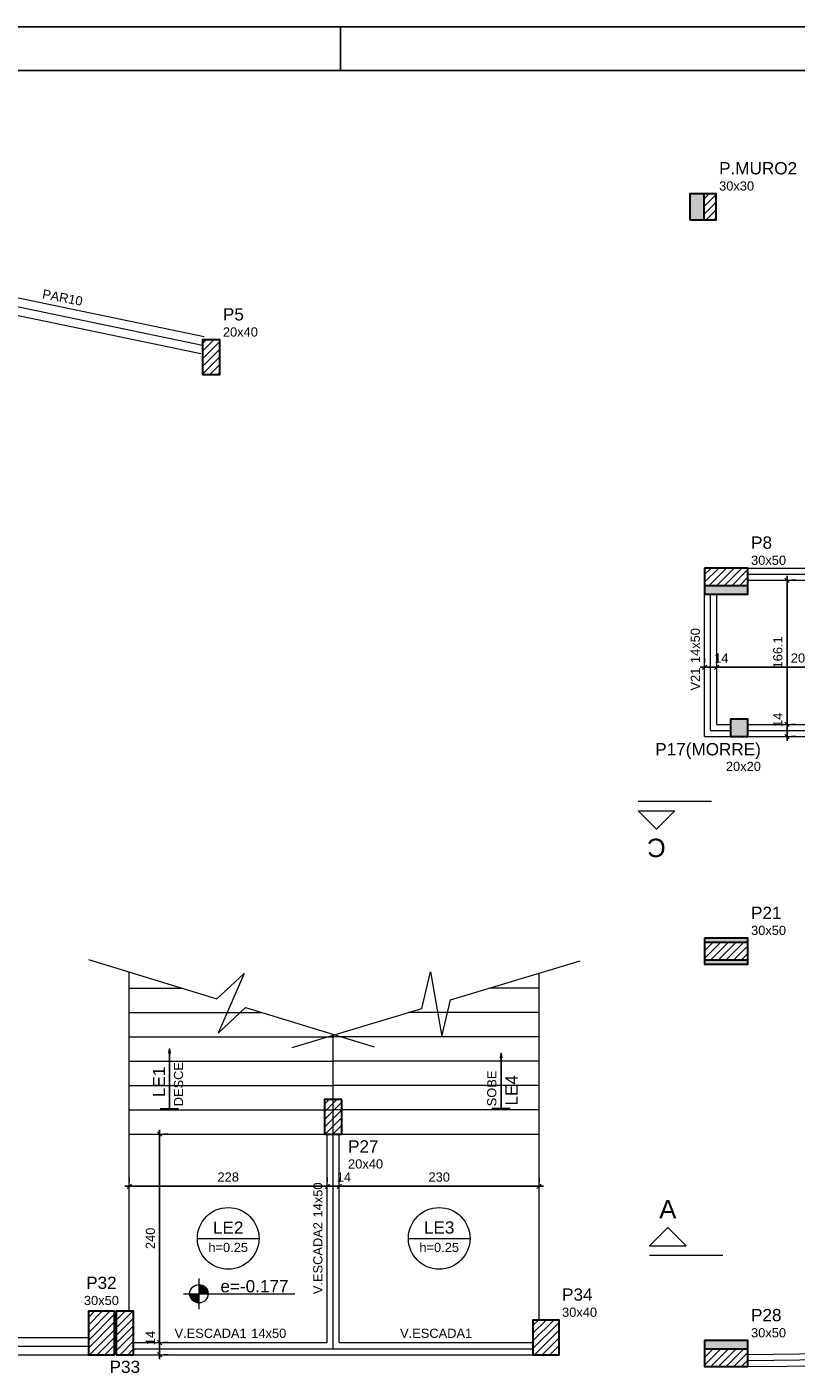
# Model space of a CAD drawing. Header units: millimetres. Extents: x 10 to 1250, y -62 to 528.
# Tile 101 of 193: x 63 to 80, y 162 to 193. Entities that reach past the tile are written whole.
import ezdxf

# ---------------------------------------------------------------- set-up
doc = ezdxf.new("R2010")
doc.units = ezdxf.units.MM
doc.header["$LTSCALE"] = 0.05
doc.linetypes.add('DOT', pattern=[6.35, 0, -6.35])
for name, color, linetype, lineweight in [('FO-Cortes', 9, 'Continuous', 5), ('FO-Cotas', 5, 'Continuous', 5), ('FO-Eixos', 5, 'Continuous', 5), ('FO-Hachura pilar que morre', 106, 'Continuous', 5), ('FO-Hachura pilar que passa', 19, 'Continuous', 5), ('FO-Hachuras das lajes', 1, 'Continuous', 20), ('FO-Pilares', 4, 'Continuous', 30), ('FO-Textos das lajes', 3, 'Continuous', 20), ('FO-Textos das vigas', 7, 'Continuous', 5), ('FO-Textos dos pilares', 7, 'Continuous', 5), ('FO-Vigas', 7, 'Continuous', 5)]:
    doc.layers.add(name, color=color, linetype=linetype, lineweight=lineweight)
doc.layers.add('FOLHA_PADRÃO', color=7, linetype='Continuous')
doc.styles.add('Arial', font='arial.ttf')
doc.styles.get("Standard").update_dxf_attribs({"font": 'arial.ttf'})
doc.dimstyles.get("Standard").update_dxf_attribs({"dimtxt": 0.18, "dimasz": 0.18, "dimexe": 0.18, "dimexo": 0.0625, "dimgap": 0.1, "dimtad": 1, "dimzin": 0, "dimdsep": 46, "dimtxsty": 'Standard', "dimblk": 'OBLIQUE', "dimcen": 0.1, "dimadec": 0, "dimazin": 0, "dimtfac": 1, "dimtofl": 0, "dimtmove": 0, "dimatfit": 3, "dimldrblk": 'OBLIQUE', "dimfxl": 1, "dimtolj": 1, "dimtzin": 0, "dimarcsym": 1})
doc.dimstyles.new('UM_50.000000', dxfattribs={"dimtxt": 0.18, "dimasz": 0.1, "dimexe": 0.1, "dimexo": 0.2, "dimgap": 0.1, "dimtad": 1, "dimdec": 1, "dimlfac": 50, "dimzin": 0, "dimdsep": 46, "dimtxsty": 'Standard', "dimblk": 'OBLIQUE', "dimcen": 0.09, "dimdle": 0.1, "dimadec": 1, "dimazin": 2, "dimtfac": 1, "dimtdec": 1, "dimtofl": 0, "dimtmove": 0, "dimatfit": 3, "dimldrblk": 'OBLIQUE', "dimfxl": 1, "dimtolj": 1, "dimarcsym": 1})
pattern_1 = [(45, (51.72355, 266.28175), (-0.08838835, 0.08838835), [])]
pattern_2 = [(45, (-0.05173, 336.04575), (-0.08838835, 0.08838835), [])]

# ---------------------------------------------------------------- blocks, each defined once
blk = doc.blocks.new('A1EST. 1500')
at = {"layer": 'FOLHA_PADRÃO', "color": 1, "linetype": 'Continuous'}
for p, q in [((150.008, 59.4), (0, 59.4)), ((59.5, 59.4), (59.5, 58.4))]:
    blk.add_line(p, q, dxfattribs=at)
at = {"layer": 'FOLHA_PADRÃO', "color": 6, "linetype": 'Continuous'}
blk.add_lwpolyline([(149, 58.4), (149, 1), (1, 1), (1, 58.4), (149, 58.4)], dxfattribs=at)
blk = doc.blocks.new('_Oblique')
at = {"color": 0, "linetype": 'ByBlock', "lineweight": -2}
blk.add_line((-0.5, -0.5), (0.5, 0.5), dxfattribs=at)
blk = doc.blocks.new('*D392')
at = {"layer": 'Defpoints', "color": 0, "transparency": 16777216}
for p in [(78.2, 177.84), (78.48, 177.84), (78.48, 177.84)]:
    blk.add_point(p, dxfattribs=at)
at = {"layer": 'FO-Cotas', "color": 0, "lineweight": -2, "transparency": 16777216}
for p, q in [((78.2, 178.04), (78.2, 177.94)), ((78.48, 178.04), (78.48, 177.94)), ((78.1, 177.84), (78.58, 177.84))]:
    blk.add_line(p, q, dxfattribs=at)
at = {"layer": 'FO-Cotas', "color": 0, "lineweight": -2, "transparency": 16777216, "xscale": 0.1, "yscale": 0.1, "zscale": 0.1, "rotation": 180}
blk.add_blockref('_Oblique', (78.2, 177.84), dxfattribs=at)
at = {"layer": 'FO-Cotas', "color": 0, "lineweight": -2, "transparency": 16777216, "xscale": 0.1, "yscale": 0.1, "zscale": 0.1}
blk.add_blockref('_Oblique', (78.48, 177.84), dxfattribs=at)
at = {"layer": 'FO-Cotas', "transparency": 16777216, "insert": (78.586, 178.052), "char_height": 0.2118, "attachment_point": 5, "rotation": 0.0057, "style": 'Arial'}
blk.add_mtext('\\A1;14', dxfattribs=at)
blk = doc.blocks.new('*D393')
at = {"layer": 'Defpoints', "color": 0, "transparency": 16777216}
for p in [(78.48, 177.84), (82.635, 177.84), (82.635, 177.84)]:
    blk.add_point(p, dxfattribs=at)
at = {"layer": 'FO-Cotas', "color": 0, "lineweight": -2, "transparency": 16777216}
for p, q in [((78.48, 178.04), (78.48, 177.94)), ((82.635, 178.04), (82.635, 177.94)), ((78.38, 177.84), (82.735, 177.84))]:
    blk.add_line(p, q, dxfattribs=at)
at = {"layer": 'FO-Cotas', "color": 0, "lineweight": -2, "transparency": 16777216, "xscale": 0.1, "yscale": 0.1, "zscale": 0.1, "rotation": 180}
blk.add_blockref('_Oblique', (78.48, 177.84), dxfattribs=at)
at = {"layer": 'FO-Cotas', "color": 0, "lineweight": -2, "transparency": 16777216, "xscale": 0.1, "yscale": 0.1, "zscale": 0.1}
blk.add_blockref('_Oblique', (82.635, 177.84), dxfattribs=at)
at = {"layer": 'FO-Cotas', "transparency": 16777216, "insert": (80.557, 178.052), "char_height": 0.2118, "attachment_point": 5, "rotation": 0.0057, "style": 'Arial'}
blk.add_mtext('\\A1;207.8', dxfattribs=at)
blk = doc.blocks.new('*D328')
at = {"layer": 'Defpoints', "color": 0, "transparency": 16777216}
for p in [(80.1, 176.522), (80.1, 176.522), (80.1, 176.242)]:
    blk.add_point(p, dxfattribs=at)
at = {"layer": 'FO-Cotas', "color": 0, "lineweight": -2, "transparency": 16777216}
for p, q in [((80.1, 176.142), (80.1, 176.622)), ((80.3, 176.522), (80.2, 176.522)), ((80.3, 176.242), (80.2, 176.242))]:
    blk.add_line(p, q, dxfattribs=at)
at = {"layer": 'FO-Cotas', "color": 0, "lineweight": -2, "transparency": 16777216, "xscale": 0.1, "yscale": 0.1, "zscale": 0.1}
for p, rotation in [((80.1, 176.522), 90), ((80.1, 176.242), 270)]:
    blk.add_blockref('_Oblique', p, dxfattribs=dict(at, rotation=rotation))
at = {"layer": 'FO-Cotas', "transparency": 16777216, "insert": (79.888, 176.628), "char_height": 0.2118, "attachment_point": 5, "rotation": 90, "style": 'Arial'}
blk.add_mtext('\\A1;14', dxfattribs=at)
blk = doc.blocks.new('*D329')
at = {"layer": 'Defpoints', "color": 0, "transparency": 16777216}
for p in [(80.1, 179.843), (80.1, 179.843), (80.1, 176.522)]:
    blk.add_point(p, dxfattribs=at)
at = {"layer": 'FO-Cotas', "color": 0, "lineweight": -2, "transparency": 16777216}
for p, q in [((80.1, 176.422), (80.1, 179.943)), ((80.3, 179.843), (80.2, 179.843)), ((80.3, 176.522), (80.2, 176.522))]:
    blk.add_line(p, q, dxfattribs=at)
at = {"layer": 'FO-Cotas', "color": 0, "lineweight": -2, "transparency": 16777216, "xscale": 0.1, "yscale": 0.1, "zscale": 0.1}
for p, rotation in [((80.1, 179.843), 90), ((80.1, 176.522), 270)]:
    blk.add_blockref('_Oblique', p, dxfattribs=dict(at, rotation=rotation))
at = {"layer": 'FO-Cotas', "transparency": 16777216, "insert": (79.888, 178.183), "char_height": 0.2118, "attachment_point": 5, "rotation": 90, "style": 'Arial'}
blk.add_mtext('\\A1;166.1', dxfattribs=at)
blk = doc.blocks.new('*D406')
at = {"layer": 'Defpoints', "color": 0, "transparency": 16777216}
for p in [(64.947, 165.888), (69.507, 165.888), (69.507, 165.888)]:
    blk.add_point(p, dxfattribs=at)
at = {"layer": 'FO-Cotas', "color": 0, "lineweight": -2, "transparency": 16777216}
for p, q in [((64.847, 165.888), (69.607, 165.888)), ((64.947, 166.088), (64.947, 165.988)), ((69.507, 166.088), (69.507, 165.988))]:
    blk.add_line(p, q, dxfattribs=at)
at = {"layer": 'FO-Cotas', "color": 0, "lineweight": -2, "transparency": 16777216, "xscale": 0.1, "yscale": 0.1, "zscale": 0.1, "rotation": 180}
blk.add_blockref('_Oblique', (64.947, 165.888), dxfattribs=at)
at = {"layer": 'FO-Cotas', "color": 0, "lineweight": -2, "transparency": 16777216, "xscale": 0.1, "yscale": 0.1, "zscale": 0.1}
blk.add_blockref('_Oblique', (69.507, 165.888), dxfattribs=at)
at = {"layer": 'FO-Cotas', "transparency": 16777216, "insert": (67.227, 166.1), "char_height": 0.2118, "attachment_point": 5, "rotation": 0.0057, "style": 'Arial'}
blk.add_mtext('\\A1;228', dxfattribs=at)
blk = doc.blocks.new('*D407')
at = {"layer": 'Defpoints', "color": 0, "transparency": 16777216}
for p in [(69.507, 165.888), (69.787, 165.888), (69.787, 165.888)]:
    blk.add_point(p, dxfattribs=at)
at = {"layer": 'FO-Cotas', "color": 0, "lineweight": -2, "transparency": 16777216}
for p, q in [((69.407, 165.888), (69.887, 165.888)), ((69.507, 166.088), (69.507, 165.988)), ((69.787, 166.088), (69.787, 165.988))]:
    blk.add_line(p, q, dxfattribs=at)
at = {"layer": 'FO-Cotas', "color": 0, "lineweight": -2, "transparency": 16777216, "xscale": 0.1, "yscale": 0.1, "zscale": 0.1, "rotation": 180}
blk.add_blockref('_Oblique', (69.507, 165.888), dxfattribs=at)
at = {"layer": 'FO-Cotas', "color": 0, "lineweight": -2, "transparency": 16777216, "xscale": 0.1, "yscale": 0.1, "zscale": 0.1}
blk.add_blockref('_Oblique', (69.787, 165.888), dxfattribs=at)
at = {"layer": 'FO-Cotas', "transparency": 16777216, "insert": (69.892, 166.1), "char_height": 0.2118, "attachment_point": 5, "rotation": 0.0057, "style": 'Arial'}
blk.add_mtext('\\A1;14', dxfattribs=at)
blk = doc.blocks.new('*D408')
at = {"layer": 'Defpoints', "color": 0, "transparency": 16777216}
for p in [(69.787, 165.888), (74.387, 165.888), (74.387, 165.888)]:
    blk.add_point(p, dxfattribs=at)
at = {"layer": 'FO-Cotas', "color": 0, "lineweight": -2, "transparency": 16777216}
for p, q in [((69.687, 165.888), (74.487, 165.888)), ((69.787, 166.088), (69.787, 165.988)), ((74.387, 166.088), (74.387, 165.988))]:
    blk.add_line(p, q, dxfattribs=at)
at = {"layer": 'FO-Cotas', "color": 0, "lineweight": -2, "transparency": 16777216, "xscale": 0.1, "yscale": 0.1, "zscale": 0.1, "rotation": 180}
blk.add_blockref('_Oblique', (69.787, 165.888), dxfattribs=at)
at = {"layer": 'FO-Cotas', "color": 0, "lineweight": -2, "transparency": 16777216, "xscale": 0.1, "yscale": 0.1, "zscale": 0.1}
blk.add_blockref('_Oblique', (74.387, 165.888), dxfattribs=at)
at = {"layer": 'FO-Cotas', "transparency": 16777216, "insert": (72.087, 166.1), "char_height": 0.2118, "attachment_point": 5, "rotation": 0.0057, "style": 'Arial'}
blk.add_mtext('\\A1;230', dxfattribs=at)
blk = doc.blocks.new('*D410')
at = {"layer": 'Defpoints', "color": 0, "transparency": 16777216}
for p in [(65.647, 162.288), (65.647, 162.288), (65.647, 162.008)]:
    blk.add_point(p, dxfattribs=at)
at = {"layer": 'FO-Cotas', "color": 0, "lineweight": -2, "transparency": 16777216}
for p, q in [((65.647, 161.908), (65.647, 162.388)), ((65.847, 162.288), (65.747, 162.288)), ((65.847, 162.008), (65.747, 162.008))]:
    blk.add_line(p, q, dxfattribs=at)
at = {"layer": 'FO-Cotas', "color": 0, "lineweight": -2, "transparency": 16777216, "xscale": 0.1, "yscale": 0.1, "zscale": 0.1}
for p, rotation in [((65.647, 162.288), 90), ((65.647, 162.008), 270)]:
    blk.add_blockref('_Oblique', p, dxfattribs=dict(at, rotation=rotation))
at = {"layer": 'FO-Cotas', "transparency": 16777216, "insert": (65.435, 162.394), "char_height": 0.2118, "attachment_point": 5, "rotation": 90, "style": 'Arial'}
blk.add_mtext('\\A1;14', dxfattribs=at)
blk = doc.blocks.new('*D411')
at = {"layer": 'Defpoints', "color": 0, "transparency": 16777216}
for p in [(65.647, 167.088), (65.647, 167.088), (65.647, 162.288)]:
    blk.add_point(p, dxfattribs=at)
at = {"layer": 'FO-Cotas', "color": 0, "lineweight": -2, "transparency": 16777216}
for p, q in [((65.647, 162.188), (65.647, 167.188)), ((65.847, 167.088), (65.747, 167.088)), ((65.847, 162.288), (65.747, 162.288))]:
    blk.add_line(p, q, dxfattribs=at)
at = {"layer": 'FO-Cotas', "color": 0, "lineweight": -2, "transparency": 16777216, "xscale": 0.1, "yscale": 0.1, "zscale": 0.1}
for p, rotation in [((65.647, 167.088), 90), ((65.647, 162.288), 270)]:
    blk.add_blockref('_Oblique', p, dxfattribs=dict(at, rotation=rotation))
at = {"layer": 'FO-Cotas', "transparency": 16777216, "insert": (65.435, 164.688), "char_height": 0.2118, "attachment_point": 5, "rotation": 90, "style": 'Arial'}
blk.add_mtext('\\A1;240', dxfattribs=at)

msp = doc.modelspace()

# ---------------------------------------------------------------- hatches: boundary and pattern name
at = {"layer": 'FO-Hachura pilar que morre', "linetype": 'Continuous'}
for points in [[(78.1834, 188.7434), (77.8636, 188.7434), (77.8636, 188.1436), (78.1834, 188.1436), (78.1834, 188.7434)], [(78.7996, 176.2424), (78.9996, 176.2424), (79.1996, 176.2424), (79.1996, 176.4424), (79.1996, 176.6424), (78.9996, 176.6424), (78.7996, 176.6424), (78.7996, 176.4424)], [(79.1996, 162.3352), (78.1996, 162.3352), (78.1996, 162.1352), (79.1996, 162.1352), (79.1996, 162.3352)]]:
    msp.add_hatch(color=256, dxfattribs=at).paths.add_polyline_path(points)
h = msp.add_hatch(color=256, dxfattribs=at)
h.paths.add_polyline_path([(78.1996, 180.1234), (78.1996, 179.8234), (78.1996, 179.5234), (78.6996, 179.5234), (79.1996, 179.5234), (79.1996, 179.8234), (79.1996, 180.1234), (78.6996, 180.1234)])
h.paths.add_polyline_path([(78.1996, 180.1234), (78.1996, 179.9234), (78.1996, 179.7234), (78.6996, 179.7234), (79.1996, 179.7234), (79.1996, 179.9234), (79.1996, 180.1234), (78.6996, 180.1234)], flags=0)
h = msp.add_hatch(color=256, dxfattribs=at)
h.paths.add_polyline_path([(78.1996, 171.6014), (78.1996, 171.3014), (78.1996, 171.0014), (78.6996, 171.0014), (79.1996, 171.0014), (79.1996, 171.3014), (79.1996, 171.6014), (78.6996, 171.6014)])
h.paths.add_polyline_path([(78.1996, 171.5014), (78.1996, 171.3014), (78.1996, 171.1014), (78.6996, 171.1014), (79.1996, 171.1014), (79.1996, 171.3014), (79.1996, 171.5014), (78.6996, 171.5014)], flags=0)
at = {"layer": 'FO-Hachura pilar que passa', "linetype": 'Continuous'}
h = msp.add_hatch(dxfattribs=at)
h.set_pattern_fill('ANSI31', color=256, style=0)
h.set_pattern_definition(pattern_1)
h.paths.add_polyline_path([(78.4634, 188.7434), (78.1834, 188.7434), (78.1834, 188.1436), (78.4634, 188.1436), (78.4634, 188.7434)])
h = msp.add_hatch(dxfattribs=at)
h.set_pattern_fill('ANSI31', color=256, style=0)
h.set_pattern_definition(pattern_2)
h.paths.add_polyline_path([(66.6346, 184.5804), (66.8346, 184.5804), (67.0346, 184.5804), (67.0346, 184.9804), (67.0346, 185.3804), (66.8346, 185.3804), (66.6346, 185.3804), (66.6346, 184.9804)])
h = msp.add_hatch(dxfattribs=at)
h.set_pattern_fill('ANSI31', color=256, style=0)
h.set_pattern_definition(pattern_1)
h.paths.add_polyline_path([(78.1996, 180.1234), (78.1996, 179.9234), (78.1996, 179.7234), (78.6996, 179.7234), (79.1996, 179.7234), (79.1996, 179.9234), (79.1996, 180.1234), (78.6996, 180.1234)])
h = msp.add_hatch(dxfattribs=at)
h.set_pattern_fill('ANSI31', color=256, style=0)
h.set_pattern_definition(pattern_1)
h.paths.add_polyline_path([(78.1996, 171.5014), (78.1996, 171.3014), (78.1996, 171.1014), (78.6996, 171.1014), (79.1996, 171.1014), (79.1996, 171.3014), (79.1996, 171.5014), (78.6996, 171.5014)])
h = msp.add_hatch(dxfattribs=at)
h.set_pattern_fill('ANSI31', color=256, style=0)
h.set_pattern_definition(pattern_2)
h.paths.add_polyline_path([(69.8466, 167.8882), (69.6466, 167.8882), (69.4466, 167.8882), (69.4466, 167.4882), (69.4466, 167.0882), (69.6466, 167.0882), (69.8466, 167.0882), (69.8466, 167.4882)])
h = msp.add_hatch(dxfattribs=at)
h.set_pattern_fill('ANSI31', color=256, style=0)
h.set_pattern_definition(pattern_2)
h.paths.add_polyline_path([(64.6066, 163.0082), (64.3066, 163.0082), (64.0066, 163.0082), (64.0066, 162.5082), (64.0066, 162.0082), (64.3066, 162.0082), (64.6066, 162.0082), (64.6066, 162.5082)])
h = msp.add_hatch(dxfattribs=at)
h.set_pattern_fill('ANSI31', color=256, style=0)
h.set_pattern_definition(pattern_2)
h.paths.add_polyline_path([(64.6466, 162.0082), (64.8466, 162.0082), (65.0466, 162.0082), (65.0466, 162.5082), (65.0466, 163.0082), (64.8466, 163.0082), (64.6466, 163.0082), (64.6466, 162.5082)])
h = msp.add_hatch(dxfattribs=at)
h.set_pattern_fill('ANSI31', color=256, style=0)
h.set_pattern_definition(pattern_2)
h.paths.add_polyline_path([(74.2466, 162.0082), (74.5466, 162.0082), (74.8466, 162.0082), (74.8466, 162.4082), (74.8466, 162.8082), (74.5466, 162.8082), (74.2466, 162.8082), (74.2466, 162.4082)])
h = msp.add_hatch(dxfattribs=at)
h.set_pattern_fill('ANSI31', color=256, style=0)
h.set_pattern_definition(pattern_1)
h.paths.add_polyline_path([(79.1996, 162.1352), (78.1996, 162.1352), (78.1996, 161.7354), (79.1996, 161.7354), (79.1996, 162.1352)])
at = {"layer": 'FO-Textos das lajes', "linetype": 'Continuous'}
for points in [[(66.5537, 163.413), (66.3419, 163.413), (66.3492, 163.3582), (66.3703, 163.3071), (66.404, 163.2632), (66.4478, 163.2296), (66.4989, 163.2084), (66.5537, 163.2012), (66.5537, 163.413)], [(66.5537, 163.413), (66.7655, 163.413), (66.7583, 163.4678), (66.7372, 163.5189), (66.7035, 163.5628), (66.6596, 163.5964), (66.6086, 163.6176), (66.5537, 163.6248), (66.5537, 163.413)]]:
    msp.add_hatch(color=256, dxfattribs=at).paths.add_polyline_path(points)

# ---------------------------------------------------------------- linework, layer by layer
at = {"layer": 'FO-Cortes'}
for p, q in [((78.3619, 174.7462), (76.6675, 174.7462)), ((76.9291, 164.3012), (78.6235, 164.3012))]:
    msp.add_line(p, q, dxfattribs=at)
at = {"layer": 'FO-Cortes', "linetype": 'Continuous'}
for p, q in [((64.0066, 171.1082), (66.9676, 170.2037)), ((71.6848, 169.981), (71.8836, 170.824)), ((71.8836, 170.824), (72.1496, 169.3374)), ((72.3484, 170.1805), (75.3346, 171.0782)), ((66.9676, 170.2037), (67.5964, 170.7904)), ((67.5964, 170.7904), (66.9968, 169.416)), ((72.1496, 169.3374), (72.3484, 170.1805)), ((66.9968, 169.416), (67.6256, 170.0027)), ((67.6256, 170.0027), (70.5866, 169.0982)), ((68.6986, 169.0832), (71.6848, 169.981))]:
    msp.add_line(p, q, dxfattribs=at)
for points in [[(76.6675, 174.5344), (77.5147, 174.5344), (77.0911, 174.1108), (76.6675, 174.5344)], [(76.9291, 164.513), (77.7763, 164.513), (77.3527, 164.9366), (76.9291, 164.513)]]:
    msp.add_lwpolyline(points, close=True, dxfattribs=at)
at = {"layer": 'FO-Eixos'}
for p, q in [((60.0214, 186.6322), (66.6346, 185.259)), ((79.1996, 179.9834), (82.7746, 179.9834)), ((78.3396, 176.3824), (78.3396, 179.5234)), ((78.3396, 176.3824), (78.7996, 176.3824)), ((79.1996, 176.3824), (82.7746, 176.3824)), ((69.6466, 162.1482), (69.6466, 167.0882)), ((52.2666, 162.2082), (64.0066, 162.2082)), ((65.0466, 162.1482), (69.6466, 162.1482)), ((69.6466, 162.1482), (74.2466, 162.1482)), ((79.1996, 161.8754), (88.2368, 161.976))]:
    msp.add_line(p, q, dxfattribs=at)
at = {"layer": 'FO-Hachuras das lajes', "linetype": 'Continuous'}
for p, q in [((64.9466, 167.0882), (64.9466, 170.8211)), ((74.3866, 167.0882), (74.3866, 170.7932)), ((64.9466, 170.4482), (66.1672, 170.4482)), ((74.3866, 170.4482), (73.239, 170.4482)), ((64.9466, 169.8882), (68.0004, 169.8882)), ((74.3866, 169.8882), (71.3763, 169.8882)), ((64.9466, 169.3282), (69.6466, 169.3282)), ((69.6466, 167.0882), (69.6466, 169.3853)), ((69.6466, 167.0882), (69.6466, 169.3682)), ((74.3866, 169.3282), (69.6466, 169.3282)), ((64.9466, 168.7682), (69.6466, 168.7682)), ((74.3866, 168.7682), (69.6466, 168.7682)), ((64.9466, 168.2082), (69.6466, 168.2082)), ((74.3866, 168.2082), (69.6466, 168.2082)), ((64.9466, 167.6482), (69.6466, 167.6482)), ((74.3866, 167.6482), (69.6466, 167.6482))]:
    msp.add_line(p, q, dxfattribs=at)
at = {"layer": 'FO-Pilares'}
for p, q in [((78.1836, 188.7434), (78.1836, 188.1434)), ((78.1996, 179.7234), (79.1996, 179.7234)), ((79.1996, 171.5014), (78.1996, 171.5014)), ((78.1996, 171.1014), (79.1996, 171.1014)), ((79.1996, 162.1354), (78.1996, 162.1354))]:
    msp.add_line(p, q, dxfattribs=at)
for points in [[(77.8636, 188.1436), (78.4634, 188.1436), (78.4634, 188.7434), (77.8636, 188.7434), (77.8636, 188.1436)], [(66.6346, 184.5804), (66.8346, 184.5804), (67.0346, 184.5804), (67.0346, 184.9804), (67.0346, 185.3804), (66.8346, 185.3804), (66.6346, 185.3804), (66.6346, 184.9804), (66.6346, 184.5804)], [(78.1996, 180.1234), (78.1996, 179.8234), (78.1996, 179.5234), (78.6996, 179.5234), (79.1996, 179.5234), (79.1996, 179.8234), (79.1996, 180.1234), (78.6996, 180.1234), (78.1996, 180.1234)], [(78.7996, 176.2424), (78.9996, 176.2424), (79.1996, 176.2424), (79.1996, 176.4424), (79.1996, 176.6424), (78.9996, 176.6424), (78.7996, 176.6424), (78.7996, 176.4424), (78.7996, 176.2424)], [(78.1996, 171.6014), (78.1996, 171.3014), (78.1996, 171.0014), (78.6996, 171.0014), (79.1996, 171.0014), (79.1996, 171.3014), (79.1996, 171.6014), (78.6996, 171.6014), (78.1996, 171.6014)], [(69.8466, 167.8882), (69.6466, 167.8882), (69.4466, 167.8882), (69.4466, 167.4882), (69.4466, 167.0882), (69.6466, 167.0882), (69.8466, 167.0882), (69.8466, 167.4882), (69.8466, 167.8882)], [(64.6066, 163.0082), (64.3066, 163.0082), (64.0066, 163.0082), (64.0066, 162.5082), (64.0066, 162.0082), (64.3066, 162.0082), (64.6066, 162.0082), (64.6066, 162.5082), (64.6066, 163.0082)], [(64.6466, 162.0082), (64.8466, 162.0082), (65.0466, 162.0082), (65.0466, 162.5082), (65.0466, 163.0082), (64.8466, 163.0082), (64.6466, 163.0082), (64.6466, 162.5082), (64.6466, 162.0082)], [(74.2466, 162.0082), (74.5466, 162.0082), (74.8466, 162.0082), (74.8466, 162.4082), (74.8466, 162.8082), (74.5466, 162.8082), (74.2466, 162.8082), (74.2466, 162.4082), (74.2466, 162.0082)], [(78.1996, 162.3352), (78.1996, 161.7354), (79.1996, 161.7354), (79.1996, 162.3352), (78.1996, 162.3352)]]:
    msp.add_lwpolyline(points, close=True, dxfattribs=at)
at = {"layer": 'FO-Textos das lajes', "linetype": 'Continuous'}
for p, q in [((65.6614, 167.676), (66.085, 167.676)), ((65.6614, 167.676), (66.085, 167.676)), ((73.7247, 167.676), (73.3011, 167.676)), ((73.7247, 167.676), (73.3011, 167.676))]:
    msp.add_line(p, q, dxfattribs=at)
at = {"layer": 'FO-Textos das lajes'}
for p, q in [((66.5162, 164.6882), (67.937, 164.6882)), ((71.3762, 164.6882), (72.797, 164.6882)), ((66.5537, 163.766), (66.5537, 163.06)), ((66.2007, 163.413), (66.9067, 163.413)), ((66.9067, 163.413), (68.7616, 163.413))]:
    msp.add_line(p, q, dxfattribs=at)
for centre, radius in [((67.2266, 164.6882), 0.7104), ((72.0866, 164.6882), 0.7104), ((66.5537, 163.413), 0.2118)]:
    msp.add_circle(centre, radius, dxfattribs=at)
at = {"layer": 'FO-Vigas'}
for p, q in [((60.0624, 186.828), (66.6753, 185.4548)), ((59.9806, 186.4364), (66.5939, 185.0632)), ((79.1996, 180.1234), (82.7746, 180.1234)), ((79.1996, 179.8434), (82.6346, 179.8434)), ((78.1996, 176.2424), (78.1996, 179.5234)), ((78.4796, 176.5224), (78.4796, 179.5234)), ((78.4796, 176.5224), (78.7996, 176.5224)), ((79.1996, 176.5224), (82.6346, 176.5224)), ((78.1996, 176.2424), (78.7996, 176.2424)), ((79.1996, 176.2424), (82.6346, 176.2424)), ((64.9466, 167.0882), (69.4466, 167.0882)), ((64.9466, 163.0082), (64.9466, 167.0882)), ((69.5066, 162.2882), (69.5066, 167.0882)), ((69.7866, 162.2882), (69.7866, 167.0882)), ((69.8466, 167.0882), (74.3866, 167.0882)), ((74.3866, 162.8082), (74.3866, 167.0882)), ((52.2666, 162.4082), (64.0066, 162.4082)), ((65.0466, 162.2882), (69.5066, 162.2882)), ((69.7866, 162.2882), (74.2466, 162.2882)), ((52.2666, 162.0082), (64.0066, 162.0082)), ((65.0466, 162.0082), (69.6466, 162.0082)), ((69.6466, 162.0082), (74.2466, 162.0082)), ((79.1996, 162.0154), (88.2352, 162.116)), ((79.2004, 161.7354), (88.2382, 161.836)), ((79.1996, 161.7354), (79.2004, 161.7354))]:
    msp.add_line(p, q, dxfattribs=at)

# ---------------------------------------------------------------- block references
msp.add_blockref('A1EST. 1500', (10.3174, 133.1843))

# ---------------------------------------------------------------- texts
at = {"layer": 'FO-Cortes', "linetype": 'DOT', "ltscale": 0.2, "insert": (77.0911, 173.899), "char_height": 0.4236, "width": 1.463228, "attachment_point": 8, "rotation": 180, "line_spacing_factor": 0.798, "style": 'Arial'}
msp.add_mtext('C', dxfattribs=at)
at = {"layer": 'FO-Cortes', "linetype": 'DOT', "ltscale": 0.2, "insert": (77.3527, 165.1484), "char_height": 0.4236, "width": 1.351433, "attachment_point": 8, "line_spacing_factor": 0.798, "style": 'Arial'}
msp.add_mtext('A', dxfattribs=at)
at = {"layer": 'FO-Textos das lajes', "linetype": 'Continuous', "attachment_point": 7, "rotation": 90, "line_spacing_factor": 0.798, "style": 'Arial'}
for s, insert, char_height in [('LE1', (65.7744, 167.9407), 0.2824), ('DESCE', (66.1909, 167.7289), 0.2118), ('SOBE', (73.407, 167.7289), 0.2118), ('LE4', (73.8942, 167.7466), 0.2824)]:
    msp.add_mtext(s, dxfattribs=dict(at, insert=insert, char_height=char_height))
at = {"layer": 'FO-Textos das lajes', "line_spacing_factor": 0.798, "style": 'Arial'}
for s, insert, char_height, attachment_point in [('LE2', (67.2266, 164.7941), 0.2824, 8), ('LE3', (72.0866, 164.7941), 0.2824, 8), ('h=0.25', (67.2266, 164.3705), 0.2118, 8), ('h=0.25', (72.0866, 164.3705), 0.2118, 8), ('e=-0.177', (67.0479, 163.4412), 0.2824, 7)]:
    msp.add_mtext(s, dxfattribs=dict(at, insert=insert, char_height=char_height, attachment_point=attachment_point))
at = {"layer": 'FO-Textos das vigas', "linetype": 'Continuous', "char_height": 0.2118, "line_spacing_factor": 0.798, "style": 'Arial'}
for s, insert, attachment_point, rotation in [('PAR10', (63.3904, 186.2451), 8, 349), ('14x50', (78.0937, 177.9356), 7, 90), ('V21', (78.0937, 177.8297), 9, 90), ('14x50', (69.4007, 165.1696), 7, 90), ('V.ESCADA2', (69.4007, 165.0637), 9, 90)]:
    msp.add_mtext(s, dxfattribs=dict(at, insert=insert, attachment_point=attachment_point, rotation=rotation))
for s, insert, attachment_point in [('V.ESCADA1', (67.6521, 162.3941), 9), ('14x50', (67.758, 162.3941), 7), ('V.ESCADA1', (72.0166, 162.3941), 8)]:
    msp.add_mtext(s, dxfattribs=dict(at, insert=insert, attachment_point=attachment_point))
at = {"layer": 'FO-Textos dos pilares', "linetype": 'Continuous', "line_spacing_factor": 0.798, "style": 'Arial'}
for s, insert, char_height, attachment_point in [('P.MURO2', (78.5342, 189.1846), 0.2824, 7), ('30x30', (78.5342, 188.814), 0.2118, 7), ('P5', (67.1052, 185.8217), 0.2824, 7), ('20x40', (67.1052, 185.451), 0.2118, 7), ('P8', (79.2702, 180.5646), 0.2824, 7), ('30x50', (79.2702, 180.194), 0.2118, 7), ('P17(MORRE)', (79.4965, 175.7257), 0.2824, 9), ('20x20', (79.4964, 175.4481), 0.2118, 9), ('P21', (79.2702, 172.0426), 0.2824, 7), ('30x50', (79.2702, 171.672), 0.2118, 7), ('P27', (69.9878, 166.6646), 0.2824, 7), ('20x40', (69.9878, 166.294), 0.2118, 7), ('P32', (64.3066, 163.5201), 0.2824, 8), ('30x50', (64.3066, 163.1494), 0.2118, 8), ('P34', (74.9172, 163.2495), 0.2824, 7), ('30x40', (74.9172, 162.8788), 0.2118, 7), ('P28', (79.2702, 162.7766), 0.2824, 7), ('30x50', (79.2702, 162.406), 0.2118, 7), ('P33', (64.8466, 161.5846), 0.2824, 8)]:
    msp.add_mtext(s, dxfattribs=dict(at, insert=insert, char_height=char_height, attachment_point=attachment_point))

# ---------------------------------------------------------------- dimensions: what is measured, and where the dimension line sits
at = {"layer": 'FO-Cotas'}
for base, p1, p2, picture, middle in [((80.0996016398, 179.8433676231), (80.0996016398, 176.5223676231), (80.0996016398, 179.8433676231), '*D329', (79.8878016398, 178.1828676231)), ((80.0996, 176.5224), (80.0996, 176.2424), (80.0996, 176.5224), '*D328', (79.8878, 176.6283)), ((65.6466, 167.0882), (65.6466, 162.2882), (65.6466, 167.0882), '*D411', (65.4348, 164.6882)), ((65.6466, 162.2882), (65.6466, 162.0082), (65.6466, 162.2882), '*D410', (65.4348, 162.3941))]:
    dim = msp.add_linear_dim(base=base, p1=p1, p2=p2, angle=90, dimstyle='UM_50.000000', override={"dimtxt": 0.2118, "dimasz": 0.1, "dimexe": 0.1, "dimexo": 0.2, "dimtad": 1, "dimtih": 0, "dimtoh": 0, "dimdec": 1, "dimlfac": 50, "dimzin": 8, "dimtxsty": 'Arial', "dimblk": 'Oblique', "dimblk1": 'Oblique', "dimblk2": 'Oblique', "dimsah": 1, "dimdle": 0.1, "dimse1": 0, "dimse2": 0, "dimclrt": 256, "dimadec": 1, "dimazin": 3, "dimtmove": 2, "dimldrblk": 'Oblique'}, dxfattribs=at)
    dim.commit()
    dim.dimension.update_dxf_attribs({"geometry": picture, "text_midpoint": middle, "dimtype": 160, "text_rotation": 90})
for base, p1, p2, picture, middle, turn in [((78.4796, 177.84), (78.1996, 177.84), (78.4796, 177.84), '*D392', (78.5855, 178.0518), 0.00573), ((82.6346016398, 177.8400471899), (78.4796016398, 177.8400471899), (82.6346016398, 177.8400471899), '*D393', (80.5571016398, 178.0518471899), 0.005729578), ((69.5066, 165.8882), (64.9466, 165.8882), (69.5066, 165.8882), '*D406', (67.2266, 166.1), 0.00573), ((69.7866, 165.8882), (69.5066, 165.8882), (69.7866, 165.8882), '*D407', (69.8925, 166.1), 0.00573), ((74.3866, 165.8882), (69.7866, 165.8882), (74.3866, 165.8882), '*D408', (72.0866, 166.1), 0.00573)]:
    dim = msp.add_linear_dim(base=base, p1=p1, p2=p2, dimstyle='UM_50.000000', override={"dimtxt": 0.2118, "dimasz": 0.1, "dimexe": 0.1, "dimexo": 0.2, "dimtad": 1, "dimtih": 0, "dimtoh": 0, "dimdec": 1, "dimlfac": 50, "dimzin": 8, "dimtxsty": 'Arial', "dimblk": 'Oblique', "dimblk1": 'Oblique', "dimblk2": 'Oblique', "dimsah": 1, "dimdle": 0.1, "dimse1": 0, "dimse2": 0, "dimclrt": 256, "dimadec": 1, "dimazin": 3, "dimtmove": 2, "dimldrblk": 'Oblique'}, dxfattribs=at)
    dim.commit()
    dim.dimension.update_dxf_attribs({"geometry": picture, "text_midpoint": middle, "dimtype": 160, "text_rotation": turn})

# ---------------------------------------------------------------- leaders
at = {"layer": 'FO-Textos das lajes', "linetype": 'Continuous'}
for points in [[(65.8732, 169.0527), (65.8732, 167.676)], [(73.5129, 168.9468), (73.5129, 167.676)]]:
    msp.add_leader(points, dimstyle='Standard', override={"dimasz": 0.1, "dimldrblk": 'Closed'}, dxfattribs=at)

doc.saveas('drawing.dxf')
